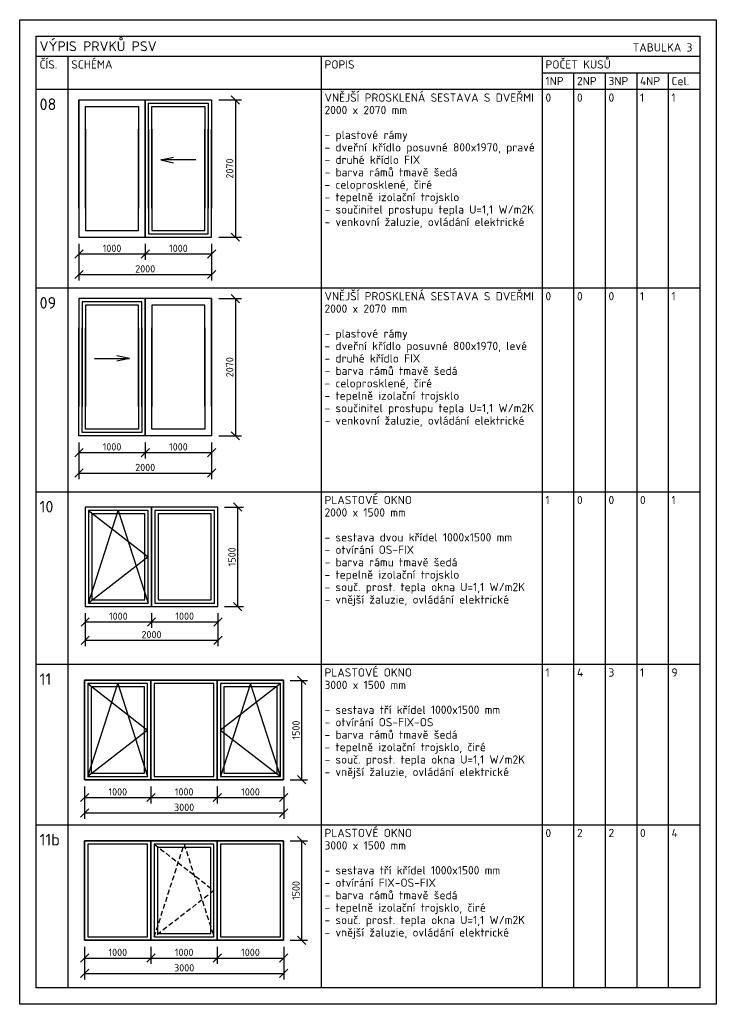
# Model space of a CAD drawing. Header units: millimetres. Extents: x -118752 to 407724, y -73278 to 155058.
# Tile 108 of 256: x -61955 to -51455, y 115672 to 130522. Entities that reach past the tile are written whole.
import ezdxf

# ---------------------------------------------------------------- set-up
doc = ezdxf.new("R2010")
doc.units = ezdxf.units.MM
doc.header["$LTSCALE"] = 10
doc.linetypes.add('DASH', pattern=[0.75, 0.5, -0.25])
for name, color, linetype, lineweight in [('CKKOTY', 3, 'Continuous', 25), ('CKTABULKY', 7, 'Continuous', 25), ('pohledy', 7, 'Continuous', 25)]:
    doc.layers.add(name, color=color, linetype=linetype, lineweight=lineweight)
doc.styles.get("Standard").update_dxf_attribs({"font": 'isocpeur.ttf'})
doc.styles.add('TABULKY', font='isocpeur.ttf')
doc.dimstyles.new('CADKON obrazky', dxfattribs={"dimscale": 50, "dimtxt": 2.2, "dimasz": 2.5, "dimexe": 1.8, "dimexo": 2, "dimgap": 0.6, "dimtad": 1, "dimrnd": 1, "dimtxsty": 'Standard', "dimblk1": 'OBLIQUE', "dimblk2": 'OBLIQUE', "dimsah": 1, "dimcen": 2.5, "dimadec": 1, "dimazin": 2, "dimtfac": 1, "dimtdec": 4, "dimtix": 1, "dimtmove": 2, "dimatfit": 3, "dimldrblk": 'OPEN30', "dimfxl": 5, "dimfxlon": 1, "dimtolj": 1, "dimarcsym": 0})

# ---------------------------------------------------------------- blocks, each defined once
blk = doc.blocks.new('_OBLIQUE')
at = {"color": 0, "linetype": 'ByBlock'}
blk.add_line((-0.5, -0.5), (0.5, 0.5), dxfattribs=at)
blk = doc.blocks.new('*D8494')
at = {"layer": 'CKKOTY', "color": 0, "lineweight": -2}
for p, q in [((-61063, 127142), (-61063, 126899)), ((-60063, 127142), (-60063, 126899)), ((-61063, 126989), (-60063, 126989))]:
    blk.add_line(p, q, dxfattribs=at)
at = {"layer": 'Defpoints', "color": 0}
for p in [(-61063, 127242), (-60063, 127242), (-60063, 126989)]:
    blk.add_point(p, dxfattribs=at)
at = {"layer": 'CKKOTY', "color": 0, "lineweight": -2, "xscale": 125, "yscale": 125, "zscale": 125, "rotation": 180}
blk.add_blockref('_OBLIQUE', (-61063, 126989), dxfattribs=at)
at = {"layer": 'CKKOTY', "color": 0, "lineweight": -2, "xscale": 125, "yscale": 125, "zscale": 125}
blk.add_blockref('_OBLIQUE', (-60063, 126989), dxfattribs=at)
at = {"layer": 'CKKOTY', "color": 0, "insert": (-60563, 127074), "char_height": 110, "attachment_point": 5}
blk.add_mtext('\\A1;1000', dxfattribs=at)
blk = doc.blocks.new('_Open30')
at = {"color": 0, "lineweight": -2}
for p, q in [((-1, 0.27), (0, 0)), ((0, 0), (-1, -0.27)), ((0, 0), (-1, 0))]:
    blk.add_line(p, q, dxfattribs=at)
blk = doc.blocks.new('*D8495')
at = {"layer": 'CKKOTY', "color": 0, "lineweight": -2}
for p, q in [((-60063, 127142), (-60063, 126899)), ((-59063, 127142), (-59063, 126899)), ((-60063, 126989), (-59063, 126989))]:
    blk.add_line(p, q, dxfattribs=at)
at = {"layer": 'Defpoints', "color": 0}
for p in [(-60063, 127242), (-59063, 127242), (-59063, 126989)]:
    blk.add_point(p, dxfattribs=at)
at = {"layer": 'CKKOTY', "color": 0, "lineweight": -2, "xscale": 125, "yscale": 125, "zscale": 125, "rotation": 180}
blk.add_blockref('_OBLIQUE', (-60063, 126989), dxfattribs=at)
at = {"layer": 'CKKOTY', "color": 0, "lineweight": -2, "xscale": 125, "yscale": 125, "zscale": 125}
blk.add_blockref('_OBLIQUE', (-59063, 126989), dxfattribs=at)
at = {"layer": 'CKKOTY', "color": 0, "insert": (-59563, 127074), "char_height": 110, "attachment_point": 5}
blk.add_mtext('\\A1;1000', dxfattribs=at)
blk = doc.blocks.new('*D8496')
at = {"layer": 'CKKOTY', "color": 0, "lineweight": -2}
for p, q in [((-61063, 126929), (-61063, 126589)), ((-59063, 126929), (-59063, 126589)), ((-61063, 126679), (-59063, 126679))]:
    blk.add_line(p, q, dxfattribs=at)
at = {"layer": 'Defpoints', "color": 0}
for p in [(-61063, 127242), (-59063, 127242), (-59063, 126679)]:
    blk.add_point(p, dxfattribs=at)
at = {"layer": 'CKKOTY', "color": 0, "lineweight": -2, "xscale": 125, "yscale": 125, "zscale": 125, "rotation": 180}
blk.add_blockref('_OBLIQUE', (-61063, 126679), dxfattribs=at)
at = {"layer": 'CKKOTY', "color": 0, "lineweight": -2, "xscale": 125, "yscale": 125, "zscale": 125}
blk.add_blockref('_OBLIQUE', (-59063, 126679), dxfattribs=at)
at = {"layer": 'CKKOTY', "color": 0, "insert": (-60063, 126764), "char_height": 110, "attachment_point": 5}
blk.add_mtext('\\A1;2000', dxfattribs=at)
blk = doc.blocks.new('*D8497')
at = {"layer": 'CKKOTY', "color": 0, "lineweight": -2}
for p, q in [((-58954, 129312), (-58614, 129312)), ((-58704, 129312), (-58704, 127242)), ((-58954, 127242), (-58614, 127242))]:
    blk.add_line(p, q, dxfattribs=at)
at = {"layer": 'Defpoints', "color": 0}
for p in [(-59063, 129312), (-59063, 127242), (-58704, 127242)]:
    blk.add_point(p, dxfattribs=at)
at = {"layer": 'CKKOTY', "color": 0, "lineweight": -2, "xscale": 125, "yscale": 125, "zscale": 125}
for p, rotation in [((-58704, 129312), 90), ((-58704, 127242), 270)]:
    blk.add_blockref('_OBLIQUE', p, dxfattribs=dict(at, rotation=rotation))
at = {"layer": 'CKKOTY', "color": 0, "insert": (-58789, 128277), "char_height": 110, "attachment_point": 5, "rotation": 90}
blk.add_mtext('\\A1;2070', dxfattribs=at)
blk = doc.blocks.new('*D8498')
at = {"layer": 'CKKOTY', "color": 0, "lineweight": -2}
for p, q in [((-61063, 124146), (-61063, 123904)), ((-60063, 124146), (-60063, 123904)), ((-61063, 123994), (-60063, 123994))]:
    blk.add_line(p, q, dxfattribs=at)
at = {"layer": 'Defpoints', "color": 0}
for p in [(-61063, 124246), (-60063, 124246), (-60063, 123994)]:
    blk.add_point(p, dxfattribs=at)
at = {"layer": 'CKKOTY', "color": 0, "lineweight": -2, "xscale": 125, "yscale": 125, "zscale": 125, "rotation": 180}
blk.add_blockref('_OBLIQUE', (-61063, 123994), dxfattribs=at)
at = {"layer": 'CKKOTY', "color": 0, "lineweight": -2, "xscale": 125, "yscale": 125, "zscale": 125}
blk.add_blockref('_OBLIQUE', (-60063, 123994), dxfattribs=at)
at = {"layer": 'CKKOTY', "color": 0, "insert": (-60563, 124079), "char_height": 110, "attachment_point": 5}
blk.add_mtext('\\A1;1000', dxfattribs=at)
blk = doc.blocks.new('*D8499')
at = {"layer": 'CKKOTY', "color": 0, "lineweight": -2}
for p, q in [((-60063, 124146), (-60063, 123904)), ((-59063, 124146), (-59063, 123904)), ((-60063, 123994), (-59063, 123994))]:
    blk.add_line(p, q, dxfattribs=at)
at = {"layer": 'Defpoints', "color": 0}
for p in [(-60063, 124246), (-59063, 124246), (-59063, 123994)]:
    blk.add_point(p, dxfattribs=at)
at = {"layer": 'CKKOTY', "color": 0, "lineweight": -2, "xscale": 125, "yscale": 125, "zscale": 125, "rotation": 180}
blk.add_blockref('_OBLIQUE', (-60063, 123994), dxfattribs=at)
at = {"layer": 'CKKOTY', "color": 0, "lineweight": -2, "xscale": 125, "yscale": 125, "zscale": 125}
blk.add_blockref('_OBLIQUE', (-59063, 123994), dxfattribs=at)
at = {"layer": 'CKKOTY', "color": 0, "insert": (-59563, 124079), "char_height": 110, "attachment_point": 5}
blk.add_mtext('\\A1;1000', dxfattribs=at)
blk = doc.blocks.new('*D8500')
at = {"layer": 'CKKOTY', "color": 0, "lineweight": -2}
for p, q in [((-61063, 123934), (-61063, 123594)), ((-59063, 123934), (-59063, 123594)), ((-61063, 123684), (-59063, 123684))]:
    blk.add_line(p, q, dxfattribs=at)
at = {"layer": 'Defpoints', "color": 0}
for p in [(-61063, 124246), (-59063, 124246), (-59063, 123684)]:
    blk.add_point(p, dxfattribs=at)
at = {"layer": 'CKKOTY', "color": 0, "lineweight": -2, "xscale": 125, "yscale": 125, "zscale": 125, "rotation": 180}
blk.add_blockref('_OBLIQUE', (-61063, 123684), dxfattribs=at)
at = {"layer": 'CKKOTY', "color": 0, "lineweight": -2, "xscale": 125, "yscale": 125, "zscale": 125}
blk.add_blockref('_OBLIQUE', (-59063, 123684), dxfattribs=at)
at = {"layer": 'CKKOTY', "color": 0, "insert": (-60063, 123769), "char_height": 110, "attachment_point": 5}
blk.add_mtext('\\A1;2000', dxfattribs=at)
blk = doc.blocks.new('*D8501')
at = {"layer": 'CKKOTY', "color": 0, "lineweight": -2}
for p, q in [((-58954, 126316), (-58614, 126316)), ((-58704, 126316), (-58704, 124246)), ((-58954, 124246), (-58614, 124246))]:
    blk.add_line(p, q, dxfattribs=at)
at = {"layer": 'Defpoints', "color": 0}
for p in [(-59063, 126316), (-59063, 124246), (-58704, 124246)]:
    blk.add_point(p, dxfattribs=at)
at = {"layer": 'CKKOTY', "color": 0, "lineweight": -2, "xscale": 125, "yscale": 125, "zscale": 125}
for p, rotation in [((-58704, 126316), 90), ((-58704, 124246), 270)]:
    blk.add_blockref('_OBLIQUE', p, dxfattribs=dict(at, rotation=rotation))
at = {"layer": 'CKKOTY', "color": 0, "insert": (-58789, 125281), "char_height": 110, "attachment_point": 5, "rotation": 90}
blk.add_mtext('\\A1;2070', dxfattribs=at)
blk = doc.blocks.new('*D8502')
at = {"layer": 'CKKOTY', "color": 0, "lineweight": -2}
for p, q in [((-60968, 121571), (-60968, 121350)), ((-59968, 121571), (-59968, 121350)), ((-60968, 121440), (-59968, 121440))]:
    blk.add_line(p, q, dxfattribs=at)
at = {"layer": 'Defpoints', "color": 0}
for p in [(-60968, 121671), (-59968, 121671), (-59968, 121440)]:
    blk.add_point(p, dxfattribs=at)
at = {"layer": 'CKKOTY', "color": 0, "lineweight": -2, "xscale": 125, "yscale": 125, "zscale": 125, "rotation": 180}
blk.add_blockref('_OBLIQUE', (-60968, 121440), dxfattribs=at)
at = {"layer": 'CKKOTY', "color": 0, "lineweight": -2, "xscale": 125, "yscale": 125, "zscale": 125}
blk.add_blockref('_OBLIQUE', (-59968, 121440), dxfattribs=at)
at = {"layer": 'CKKOTY', "color": 0, "insert": (-60468, 121525), "char_height": 110, "attachment_point": 5}
blk.add_mtext('\\A1;1000', dxfattribs=at)
blk = doc.blocks.new('*D8503')
at = {"layer": 'CKKOTY', "color": 0, "lineweight": -2}
for p, q in [((-59968, 121571), (-59968, 121350)), ((-58968, 121571), (-58968, 121350)), ((-59968, 121440), (-58968, 121440))]:
    blk.add_line(p, q, dxfattribs=at)
at = {"layer": 'Defpoints', "color": 0}
for p in [(-59968, 121671), (-58968, 121671), (-58968, 121440)]:
    blk.add_point(p, dxfattribs=at)
at = {"layer": 'CKKOTY', "color": 0, "lineweight": -2, "xscale": 125, "yscale": 125, "zscale": 125, "rotation": 180}
blk.add_blockref('_OBLIQUE', (-59968, 121440), dxfattribs=at)
at = {"layer": 'CKKOTY', "color": 0, "lineweight": -2, "xscale": 125, "yscale": 125, "zscale": 125}
blk.add_blockref('_OBLIQUE', (-58968, 121440), dxfattribs=at)
at = {"layer": 'CKKOTY', "color": 0, "insert": (-59468, 121525), "char_height": 110, "attachment_point": 5}
blk.add_mtext('\\A1;1000', dxfattribs=at)
blk = doc.blocks.new('*D8504')
at = {"layer": 'CKKOTY', "color": 0, "lineweight": -2}
for p, q in [((-60968, 121413), (-60968, 121073)), ((-58968, 121413), (-58968, 121073)), ((-60968, 121163), (-58968, 121163))]:
    blk.add_line(p, q, dxfattribs=at)
at = {"layer": 'Defpoints', "color": 0}
for p in [(-58968, 121671), (-60968, 121571), (-58968, 121163)]:
    blk.add_point(p, dxfattribs=at)
at = {"layer": 'CKKOTY', "color": 0, "lineweight": -2, "xscale": 125, "yscale": 125, "zscale": 125, "rotation": 180}
blk.add_blockref('_OBLIQUE', (-60968, 121163), dxfattribs=at)
at = {"layer": 'CKKOTY', "color": 0, "lineweight": -2, "xscale": 125, "yscale": 125, "zscale": 125}
blk.add_blockref('_OBLIQUE', (-58968, 121163), dxfattribs=at)
at = {"layer": 'CKKOTY', "color": 0, "insert": (-59968, 121248), "char_height": 110, "attachment_point": 5}
blk.add_mtext('\\A1;2000', dxfattribs=at)
blk = doc.blocks.new('*D8505')
at = {"layer": 'CKKOTY', "color": 0, "lineweight": -2}
for p, q in [((-58868, 123171), (-58580, 123171)), ((-58670, 123171), (-58670, 121671)), ((-58868, 121671), (-58580, 121671))]:
    blk.add_line(p, q, dxfattribs=at)
at = {"layer": 'Defpoints', "color": 0}
for p in [(-58968, 123171), (-58968, 121671), (-58670, 121671)]:
    blk.add_point(p, dxfattribs=at)
at = {"layer": 'CKKOTY', "color": 0, "lineweight": -2, "xscale": 125, "yscale": 125, "zscale": 125}
for p, rotation in [((-58670, 123171), 90), ((-58670, 121671), 270)]:
    blk.add_blockref('_OBLIQUE', p, dxfattribs=dict(at, rotation=rotation))
at = {"layer": 'CKKOTY', "color": 0, "insert": (-58755, 122421), "char_height": 110, "attachment_point": 5, "rotation": 90}
blk.add_mtext('\\A1;1500', dxfattribs=at)
blk = doc.blocks.new('*D8514')
at = {"layer": 'CKKOTY', "color": 0, "lineweight": -2}
for p, q in [((-60976, 118808), (-60976, 118468)), ((-57976, 118808), (-57976, 118468)), ((-60976, 118558), (-57976, 118558))]:
    blk.add_line(p, q, dxfattribs=at)
at = {"layer": 'Defpoints', "color": 0}
for p in [(-60976, 119058), (-57976, 119058), (-57976, 118558)]:
    blk.add_point(p, dxfattribs=at)
at = {"layer": 'CKKOTY', "color": 0, "lineweight": -2, "xscale": 125, "yscale": 125, "zscale": 125, "rotation": 180}
blk.add_blockref('_OBLIQUE', (-60976, 118558), dxfattribs=at)
at = {"layer": 'CKKOTY', "color": 0, "lineweight": -2, "xscale": 125, "yscale": 125, "zscale": 125}
blk.add_blockref('_OBLIQUE', (-57976, 118558), dxfattribs=at)
at = {"layer": 'CKKOTY', "color": 0, "insert": (-59476, 118643), "char_height": 110, "attachment_point": 5}
blk.add_mtext('\\A1;3000', dxfattribs=at)
blk = doc.blocks.new('*D8515')
at = {"layer": 'CKKOTY', "color": 0, "lineweight": -2}
for p, q in [((-60976, 118958), (-60976, 118701)), ((-59976, 118958), (-59976, 118701)), ((-60976, 118791), (-59976, 118791))]:
    blk.add_line(p, q, dxfattribs=at)
at = {"layer": 'Defpoints', "color": 0}
for p in [(-60976, 119058), (-59976, 119058), (-59976, 118791)]:
    blk.add_point(p, dxfattribs=at)
at = {"layer": 'CKKOTY', "color": 0, "lineweight": -2, "xscale": 125, "yscale": 125, "zscale": 125, "rotation": 180}
blk.add_blockref('_OBLIQUE', (-60976, 118791), dxfattribs=at)
at = {"layer": 'CKKOTY', "color": 0, "lineweight": -2, "xscale": 125, "yscale": 125, "zscale": 125}
blk.add_blockref('_OBLIQUE', (-59976, 118791), dxfattribs=at)
at = {"layer": 'CKKOTY', "color": 0, "insert": (-60476, 118876), "char_height": 110, "attachment_point": 5}
blk.add_mtext('\\A1;1000', dxfattribs=at)
blk = doc.blocks.new('*D8516')
at = {"layer": 'CKKOTY', "color": 0, "lineweight": -2}
for p, q in [((-59976, 118958), (-59976, 118701)), ((-58976, 118958), (-58976, 118701)), ((-59976, 118791), (-58976, 118791))]:
    blk.add_line(p, q, dxfattribs=at)
at = {"layer": 'Defpoints', "color": 0}
for p in [(-59976, 119058), (-58976, 119058), (-58976, 118791)]:
    blk.add_point(p, dxfattribs=at)
at = {"layer": 'CKKOTY', "color": 0, "lineweight": -2, "xscale": 125, "yscale": 125, "zscale": 125, "rotation": 180}
blk.add_blockref('_OBLIQUE', (-59976, 118791), dxfattribs=at)
at = {"layer": 'CKKOTY', "color": 0, "lineweight": -2, "xscale": 125, "yscale": 125, "zscale": 125}
blk.add_blockref('_OBLIQUE', (-58976, 118791), dxfattribs=at)
at = {"layer": 'CKKOTY', "color": 0, "insert": (-59476, 118876), "char_height": 110, "attachment_point": 5}
blk.add_mtext('\\A1;1000', dxfattribs=at)
blk = doc.blocks.new('*D8517')
at = {"layer": 'CKKOTY', "color": 0, "lineweight": -2}
for p, q in [((-58976, 118958), (-58976, 118701)), ((-57976, 118958), (-57976, 118701)), ((-58976, 118791), (-57976, 118791))]:
    blk.add_line(p, q, dxfattribs=at)
at = {"layer": 'Defpoints', "color": 0}
for p in [(-58976, 119058), (-57976, 119058), (-57976, 118791)]:
    blk.add_point(p, dxfattribs=at)
at = {"layer": 'CKKOTY', "color": 0, "lineweight": -2, "xscale": 125, "yscale": 125, "zscale": 125, "rotation": 180}
blk.add_blockref('_OBLIQUE', (-58976, 118791), dxfattribs=at)
at = {"layer": 'CKKOTY', "color": 0, "lineweight": -2, "xscale": 125, "yscale": 125, "zscale": 125}
blk.add_blockref('_OBLIQUE', (-57976, 118791), dxfattribs=at)
at = {"layer": 'CKKOTY', "color": 0, "insert": (-58476, 118876), "char_height": 110, "attachment_point": 5}
blk.add_mtext('\\A1;1000', dxfattribs=at)
blk = doc.blocks.new('*D8518')
at = {"layer": 'CKKOTY', "color": 0, "lineweight": -2}
for p, q in [((-57876, 120558), (-57615, 120558)), ((-57705, 120558), (-57705, 119058)), ((-57876, 119058), (-57615, 119058))]:
    blk.add_line(p, q, dxfattribs=at)
at = {"layer": 'Defpoints', "color": 0}
for p in [(-57976, 120558), (-57976, 119058), (-57705, 119058)]:
    blk.add_point(p, dxfattribs=at)
at = {"layer": 'CKKOTY', "color": 0, "lineweight": -2, "xscale": 125, "yscale": 125, "zscale": 125}
for p, rotation in [((-57705, 120558), 90), ((-57705, 119058), 270)]:
    blk.add_blockref('_OBLIQUE', p, dxfattribs=dict(at, rotation=rotation))
at = {"layer": 'CKKOTY', "color": 0, "insert": (-57790, 119808), "char_height": 110, "attachment_point": 5, "rotation": 90}
blk.add_mtext('\\A1;1500', dxfattribs=at)
blk = doc.blocks.new('ABCK_BLKTAB_1457013189_0_1')
at = {"layer": 'CKTABULKY'}
for p, q in [((0, 2.07), (0, 0)), ((1.235, 1.165), (1.427, 1.208)), ((1.764, 1.165), (1.235, 1.165)), ((1.235, 1.165), (1.427, 1.123))]:
    blk.add_line(p, q, dxfattribs=at)
for points in [[(0, 0.44), (0, 2.07), (1, 2.07), (1, 0.44)], [(0.1, 0.44), (0.1, 1.97), (0.9, 1.97), (0.9, 0.44)], [(1, 0.44), (1, 2.07), (2, 2.07), (2, 0.44)], [(1.05, 0.44), (1.05, 2.02), (1.95, 2.02), (1.95, 0.44)], [(1.1, 0.44), (1.1, 1.97), (1.9, 1.97), (1.9, 0.44)], [(0, 1.63), (0, 0), (1, 0), (1, 1.63)], [(0.1, 1.63), (0.1, 0.1), (0.9, 0.1), (0.9, 1.63)], [(1, 1.63), (1, 0), (2, 0), (2, 1.63)], [(1.05, 1.63), (1.05, 0.05), (1.95, 0.05), (1.95, 1.63)], [(1.1, 1.63), (1.1, 0.1), (1.9, 0.1), (1.9, 1.63)]]:
    blk.add_lwpolyline(points, dxfattribs=at)
blk = doc.blocks.new('ABCK_BLKTAB_1457013189_0_3')
at = {"layer": 'CKTABULKY'}
for p, q in [((0, 0), (0, 1.5)), ((0, 1.5), (3, 1.5)), ((3, 1.5), (3, 0)), ((3, 0), (0, 0))]:
    blk.add_line(p, q, dxfattribs=at)
at = {"layer": 'CKTABULKY', "linetype": 'DASH', "ltscale": 15}
for p, q in [((0.05, 1.45), (0.95, 0.75)), ((0.05, 0.05), (0.5, 1.45)), ((0.5, 1.45), (0.95, 0.05)), ((2.95, 1.45), (2.05, 0.75)), ((2.5, 1.45), (2.05, 0.05)), ((2.95, 0.05), (2.5, 1.45)), ((0.95, 0.75), (0.05, 0.05)), ((2.05, 0.75), (2.95, 0.05))]:
    blk.add_line(p, q, dxfattribs=at)
at = {"layer": 'CKTABULKY'}
for points in [[(1, 1.5), (0, 1.5), (0, 0), (1, 0), (1, 1.5)], [(2, 1.5), (1, 1.5), (1, 0), (2, 0), (2, 1.5)], [(3, 1.5), (2, 1.5), (2, 0), (3, 0), (3, 1.5)], [(0.95, 1.45), (0.05, 1.45), (0.05, 0.05), (0.95, 0.05), (0.95, 1.45)], [(0.9, 1.4), (0.1, 1.4), (0.1, 0.1), (0.9, 0.1), (0.9, 1.4)], [(1.95, 1.45), (1.05, 1.45), (1.05, 0.05), (1.95, 0.05), (1.95, 1.45)], [(2.95, 1.45), (2.05, 1.45), (2.05, 0.05), (2.95, 0.05), (2.95, 1.45)], [(2.9, 1.4), (2.1, 1.4), (2.1, 0.1), (2.9, 0.1), (2.9, 1.4)]]:
    blk.add_lwpolyline(points, dxfattribs=at)
blk = doc.blocks.new('ABCK_BLKTAB_1457013189_0_21')
at = {"layer": 'CKTABULKY', "linetype": 'DASH', "ltscale": 15}
for p, q in [((0.05, 1.45), (0.95, 0.75)), ((0.05, 0.05), (0.5, 1.45)), ((0.5, 1.45), (0.95, 0.05)), ((0.95, 0.75), (0.05, 0.05))]:
    blk.add_line(p, q, dxfattribs=at)
at = {"layer": 'CKTABULKY'}
for points in [[(1, 1.5), (0, 1.5), (0, 0), (1, 0), (1, 1.5)], [(2, 1.5), (1, 1.5), (1, 0), (2, 0), (2, 1.5)], [(0.95, 1.45), (0.05, 1.45), (0.05, 0.05), (0.95, 0.05), (0.95, 1.45)], [(0.9, 1.4), (0.1, 1.4), (0.1, 0.1), (0.9, 0.1), (0.9, 1.4)], [(1.95, 1.45), (1.05, 1.45), (1.05, 0.05), (1.95, 0.05), (1.95, 1.45)], [(1.9, 1.4), (1.1, 1.4), (1.1, 0.1), (1.9, 0.1), (1.9, 1.4)]]:
    blk.add_lwpolyline(points, dxfattribs=at)
blk = doc.blocks.new('*D10334')
at = {"layer": 'CKKOTY', "color": 0, "lineweight": -2}
for p, q in [((-57876, 118138), (-57615, 118138)), ((-57705, 118138), (-57705, 116638)), ((-57876, 116638), (-57615, 116638))]:
    blk.add_line(p, q, dxfattribs=at)
at = {"layer": 'Defpoints', "color": 0}
for p in [(-57976, 118138), (-57976, 116638), (-57705, 116638)]:
    blk.add_point(p, dxfattribs=at)
at = {"layer": 'CKKOTY', "color": 0, "lineweight": -2, "xscale": 125, "yscale": 125, "zscale": 125}
for p, rotation in [((-57705, 118138), 90), ((-57705, 116638), 270)]:
    blk.add_blockref('_OBLIQUE', p, dxfattribs=dict(at, rotation=rotation))
at = {"layer": 'CKKOTY', "color": 0, "insert": (-57790, 117388), "char_height": 110, "attachment_point": 5, "rotation": 90}
blk.add_mtext('\\A1;1500', dxfattribs=at)
blk = doc.blocks.new('*D10335')
at = {"layer": 'CKKOTY', "color": 0, "lineweight": -2}
for p, q in [((-60976, 116387), (-60976, 116047)), ((-57976, 116387), (-57976, 116047)), ((-60976, 116137), (-57976, 116137))]:
    blk.add_line(p, q, dxfattribs=at)
at = {"layer": 'Defpoints', "color": 0}
for p in [(-60976, 116638), (-57976, 116638), (-57976, 116137)]:
    blk.add_point(p, dxfattribs=at)
at = {"layer": 'CKKOTY', "color": 0, "lineweight": -2, "xscale": 125, "yscale": 125, "zscale": 125, "rotation": 180}
blk.add_blockref('_OBLIQUE', (-60976, 116137), dxfattribs=at)
at = {"layer": 'CKKOTY', "color": 0, "lineweight": -2, "xscale": 125, "yscale": 125, "zscale": 125}
blk.add_blockref('_OBLIQUE', (-57976, 116137), dxfattribs=at)
at = {"layer": 'CKKOTY', "color": 0, "insert": (-59476, 116222), "char_height": 110, "attachment_point": 5}
blk.add_mtext('\\A1;3000', dxfattribs=at)
blk = doc.blocks.new('*D10336')
at = {"layer": 'CKKOTY', "color": 0, "lineweight": -2}
for p, q in [((-60976, 116538), (-60976, 116280)), ((-59976, 116538), (-59976, 116280)), ((-60976, 116370), (-59976, 116370))]:
    blk.add_line(p, q, dxfattribs=at)
at = {"layer": 'Defpoints', "color": 0}
for p in [(-60976, 116638), (-59976, 116638), (-59976, 116370)]:
    blk.add_point(p, dxfattribs=at)
at = {"layer": 'CKKOTY', "color": 0, "lineweight": -2, "xscale": 125, "yscale": 125, "zscale": 125, "rotation": 180}
blk.add_blockref('_OBLIQUE', (-60976, 116370), dxfattribs=at)
at = {"layer": 'CKKOTY', "color": 0, "lineweight": -2, "xscale": 125, "yscale": 125, "zscale": 125}
blk.add_blockref('_OBLIQUE', (-59976, 116370), dxfattribs=at)
at = {"layer": 'CKKOTY', "color": 0, "insert": (-60476, 116455), "char_height": 110, "attachment_point": 5}
blk.add_mtext('\\A1;1000', dxfattribs=at)
blk = doc.blocks.new('*D10337')
at = {"layer": 'CKKOTY', "color": 0, "lineweight": -2}
for p, q in [((-59976, 116538), (-59976, 116280)), ((-58976, 116538), (-58976, 116280)), ((-59976, 116370), (-58976, 116370))]:
    blk.add_line(p, q, dxfattribs=at)
at = {"layer": 'Defpoints', "color": 0}
for p in [(-59976, 116638), (-58976, 116638), (-58976, 116370)]:
    blk.add_point(p, dxfattribs=at)
at = {"layer": 'CKKOTY', "color": 0, "lineweight": -2, "xscale": 125, "yscale": 125, "zscale": 125, "rotation": 180}
blk.add_blockref('_OBLIQUE', (-59976, 116370), dxfattribs=at)
at = {"layer": 'CKKOTY', "color": 0, "lineweight": -2, "xscale": 125, "yscale": 125, "zscale": 125}
blk.add_blockref('_OBLIQUE', (-58976, 116370), dxfattribs=at)
at = {"layer": 'CKKOTY', "color": 0, "insert": (-59476, 116455), "char_height": 110, "attachment_point": 5}
blk.add_mtext('\\A1;1000', dxfattribs=at)
blk = doc.blocks.new('*D10338')
at = {"layer": 'CKKOTY', "color": 0, "lineweight": -2}
for p, q in [((-58976, 116538), (-58976, 116280)), ((-57976, 116538), (-57976, 116280)), ((-58976, 116370), (-57976, 116370))]:
    blk.add_line(p, q, dxfattribs=at)
at = {"layer": 'Defpoints', "color": 0}
for p in [(-58976, 116638), (-57976, 116638), (-57976, 116370)]:
    blk.add_point(p, dxfattribs=at)
at = {"layer": 'CKKOTY', "color": 0, "lineweight": -2, "xscale": 125, "yscale": 125, "zscale": 125, "rotation": 180}
blk.add_blockref('_OBLIQUE', (-58976, 116370), dxfattribs=at)
at = {"layer": 'CKKOTY', "color": 0, "lineweight": -2, "xscale": 125, "yscale": 125, "zscale": 125}
blk.add_blockref('_OBLIQUE', (-57976, 116370), dxfattribs=at)
at = {"layer": 'CKKOTY', "color": 0, "insert": (-58476, 116455), "char_height": 110, "attachment_point": 5}
blk.add_mtext('\\A1;1000', dxfattribs=at)

msp = doc.modelspace()

# ---------------------------------------------------------------- linework, layer by layer
at = {"layer": 'CKTABULKY', "color": 0, "lineweight": 0}
for p, q in [((-61954.836, 130522.004), (-61954.836, 130022.004)), ((-61954.836, 130522.004), (-61454.836, 130522.004)), ((-51454.836, 130522.004), (-51954.836, 130522.004)), ((-51454.836, 130522.004), (-51454.836, 130022.004))]:
    msp.add_line(p, q, dxfattribs=at)
at = {"layer": 'CKTABULKY', "lineweight": 30}
for p, q in [((-61704.836, 129972.004), (-61362.233, 129972.004)), ((-61362.233, 129972.004), (-55204.836, 129972.004)), ((-61227.02, 129972.004), (-61227.02, 115922.004)), ((-57410.092, 129972.004), (-57410.092, 115922.004)), ((-55204.836, 129972.004), (-51704.836, 129972.004)), ((-54079.836, 129972.004), (-54079.836, 115922.004)), ((-54079.836, 129722.004), (-53604.836, 129722.004)), ((-53604.836, 129722.004), (-53604.836, 115922.004)), ((-53604.836, 129722.004), (-53129.836, 129722.004)), ((-53129.836, 129722.004), (-53129.836, 115922.004)), ((-53129.836, 129722.004), (-52654.836, 129722.004)), ((-52654.836, 129722.004), (-52654.836, 115922.004)), ((-52654.836, 129722.004), (-52179.836, 129722.004)), ((-52179.836, 129722.004), (-52179.836, 115922.004)), ((-52179.836, 129722.004), (-51704.836, 129722.004)), ((-51704.836, 129722.004), (-51704.836, 129472.004)), ((-61704.836, 129472.004), (-51704.836, 129472.004)), ((-61704.836, 126476.609), (-51704.836, 126476.609)), ((-61704.836, 123402.711), (-51704.836, 123402.711)), ((-61704.836, 120801.842), (-51704.836, 120801.842)), ((-61704.836, 118381.278), (-51704.836, 118381.278))]:
    msp.add_line(p, q, dxfattribs=at)
at = {"layer": 'CKTABULKY'}
for p, q in [((-60976.244, 116637.822), (-60976.244, 118137.822)), ((-60976.244, 118137.822), (-57976.244, 118137.822)), ((-57976.244, 118137.822), (-57976.244, 116637.822)), ((-57976.244, 116637.822), (-60976.244, 116637.822))]:
    msp.add_line(p, q, dxfattribs=at)
at = {"layer": 'CKTABULKY', "linetype": 'DASH', "ltscale": 15}
for p, q in [((-59926.244, 118087.822), (-59026.244, 117387.822)), ((-59926.244, 116687.822), (-59476.244, 118087.822)), ((-59476.244, 118087.822), (-59026.244, 116687.822)), ((-59026.244, 117387.822), (-59926.244, 116687.822))]:
    msp.add_line(p, q, dxfattribs=at)
at = {"layer": 'CKTABULKY'}
for points in [[(-59976.244, 118137.822), (-60976.244, 118137.822), (-60976.244, 116637.822), (-59976.244, 116637.822), (-59976.244, 118137.822)], [(-60026.244, 118087.822), (-60926.244, 118087.822), (-60926.244, 116687.822), (-60026.244, 116687.822), (-60026.244, 118087.822)], [(-58976.244, 118137.822), (-59976.244, 118137.822), (-59976.244, 116637.822), (-58976.244, 116637.822), (-58976.244, 118137.822)], [(-59026.244, 118087.822), (-59926.244, 118087.822), (-59926.244, 116687.822), (-59026.244, 116687.822), (-59026.244, 118087.822)], [(-57976.244, 118137.822), (-58976.244, 118137.822), (-58976.244, 116637.822), (-57976.244, 116637.822), (-57976.244, 118137.822)], [(-58026.244, 118087.822), (-58926.244, 118087.822), (-58926.244, 116687.822), (-58026.244, 116687.822), (-58026.244, 118087.822)], [(-59076.244, 118037.822), (-59876.244, 118037.822), (-59876.244, 116737.822), (-59076.244, 116737.822), (-59076.244, 118037.822)]]:
    msp.add_lwpolyline(points, dxfattribs=at)
at = {"layer": 'Defpoints'}
msp.add_lwpolyline([(-61954.836, 130522.004), (-51454.836, 130522.004), (-51454.836, 115672.004), (-61954.836, 115672.004)], close=True, dxfattribs=at)
at = {"layer": 'pohledy'}
msp.add_lwpolyline([(-61704.836, 130272.004), (-51704.836, 130272.004), (-51704.836, 115922.004), (-61704.836, 115922.004)], close=True, dxfattribs=at)

# ---------------------------------------------------------------- block references
at = {"layer": 'CKTABULKY', "yscale": 1000, "zscale": 1000}
for name, p, xscale in [('ABCK_BLKTAB_1457013189_0_1', (-61063.02, 127241.777), 1000), ('ABCK_BLKTAB_1457013189_0_1', (-59063.02, 124246.382), -1000), ('ABCK_BLKTAB_1457013189_0_21', (-60968.498, 121671.246), 1000), ('ABCK_BLKTAB_1457013189_0_3', (-60976.244, 119058.387), 1000)]:
    msp.add_blockref(name, p, dxfattribs=dict(at, xscale=xscale))

# ---------------------------------------------------------------- texts
at = {"layer": 'CKTABULKY', "color": 6, "style": 'TABULKY'}
msp.add_text('VÝPIS PRVKŮ PSV', height=150, dxfattribs=at).set_placement((-61654.836, 130047.004))
at = {"layer": 'CKTABULKY', "style": 'TABULKY'}
for s, height, p in [('TABULKA 3', 125, (-52713.877, 130041.592)), ('ČÍS.', 125, (-61654.836, 129784.504)), ('SCHÉMA', 125, (-61177.02, 129784.504)), ('POPIS', 125, (-57360.092, 129784.504)), ('POČET KUSŮ', 125, (-54029.836, 129784.504)), ('1NP', 125, (-54029.836, 129534.504)), ('2NP', 125, (-53554.836, 129534.504)), ('3NP', 125, (-53079.836, 129534.504)), ('4NP', 125, (-52604.836, 129534.504)), ('Cel.', 125, (-52129.836, 129534.504)), ('VNĚJŠÍ PROSKLENÁ SESTAVA S DVEŘMI^M', 125, (-57360.092, 129284.504)), ('0', 125, (-54029.836, 129284.504)), ('0', 125, (-53554.836, 129284.504)), ('0', 125, (-53079.836, 129284.504)), ('1', 125, (-52604.836, 129284.504)), ('1', 125, (-52129.836, 129284.504)), ('08', 175, (-61654.836, 129159.189)), ('2000 x 2070 mm^M', 125, (-57360.092, 129097.004)), ('- plastové rámy', 125, (-57360.092, 128722.004)), ('- dveřní křídlo posuvné 800x1970, pravé^M', 125, (-57360.092, 128534.504)), ('- druhé křídlo FIX^M', 125, (-57360.092, 128347.004)), ('- barva rámů tmavě šedá^M', 125, (-57360.092, 128159.504)), ('- celoprosklené, čiré^M', 125, (-57360.092, 127972.004)), ('- tepelně izolační trojsklo^M', 125, (-57360.092, 127784.504)), ('- součinitel prostupu tepla U=1,1 W/m2K^M', 125, (-57360.092, 127597.004)), ('- venkovní žaluzie, ovládání elektrické', 125, (-57360.092, 127409.504)), ('VNĚJŠÍ PROSKLENÁ SESTAVA S DVEŘMI^M', 125, (-57360.092, 126289.109)), ('0', 125, (-54029.836, 126289.109)), ('0', 125, (-53554.836, 126289.109)), ('0', 125, (-53079.836, 126289.109)), ('1', 125, (-52604.836, 126289.109)), ('1', 125, (-52129.836, 126289.109)), ('09', 175, (-61654.836, 126163.794)), ('2000 x 2070 mm^M', 125, (-57360.092, 126101.609)), ('- plastové rámy', 125, (-57360.092, 125726.609)), ('- dveřní křídlo posuvné 800x1970, levé', 125, (-57360.092, 125539.109)), ('- druhé křídlo FIX^M', 125, (-57360.092, 125351.609)), ('- barva rámů tmavě šedá^M', 125, (-57360.092, 125164.109)), ('- celoprosklené, čiré^M', 125, (-57360.092, 124976.609)), ('- tepelně izolační trojsklo^M', 125, (-57360.092, 124789.109)), ('- součinitel prostupu tepla U=1,1 W/m2K^M', 125, (-57360.092, 124601.609)), ('- venkovní žaluzie, ovládání elektrické', 125, (-57360.092, 124414.109)), ('10', 175, (-61654.836, 123089.896)), ('PLASTOVÉ OKNO ^M', 125, (-57360.092, 123215.211)), ('1', 125, (-54029.836, 123215.211)), ('0', 125, (-53554.836, 123215.211)), ('0', 125, (-53079.836, 123215.211)), ('0', 125, (-52604.836, 123215.211)), ('1', 125, (-52129.836, 123215.211)), ('2000 x 1500 mm^M', 125, (-57360.092, 123027.711)), ('- sestava dvou křídel 1000x1500 mm^M', 125, (-57360.092, 122652.711)), ('- otvírání OS-FIX^M', 125, (-57360.092, 122465.211)), ('- barva rámu tmavě šedá^M', 125, (-57360.092, 122277.711)), ('- tepelně izolační trojsklo^M', 125, (-57360.092, 122090.211)), ('- souč. prost. tepla okna U=1,1 W/m2K^M', 125, (-57360.092, 121902.711)), ('- vnější žaluzie, ovládání elektrické', 125, (-57360.092, 121715.211)), ('PLASTOVÉ OKNO ^M', 125, (-57360.092, 120614.342)), ('1', 125, (-54029.836, 120614.342)), ('4', 125, (-53554.836, 120614.342)), ('3', 125, (-53079.836, 120614.342)), ('1', 125, (-52604.836, 120614.342)), ('9', 125, (-52129.836, 120614.342)), ('11', 175, (-61654.836, 120489.027)), ('3000 x 1500 mm^M', 125, (-57360.092, 120426.842)), ('- sestava tří křídel 1000x1500 mm^M', 125, (-57360.092, 120051.842)), ('- otvírání OS-FIX-OS^M', 125, (-57360.092, 119864.342)), ('- barva rámů tmavě šedá^M', 125, (-57360.092, 119676.842)), ('- tepelně izolační trojsklo, čiré^M', 125, (-57360.092, 119489.342)), ('- souč. prost. tepla okna U=1,1 W/m2K^M', 125, (-57360.092, 119301.842)), ('- vnější žaluzie, ovládání elektrické', 125, (-57360.092, 119114.342)), ('PLASTOVÉ OKNO ^M', 125, (-57360.092, 118193.778)), ('11b', 175, (-61654.836, 118068.463)), ('0', 125, (-54029.836, 118193.778)), ('2', 125, (-53554.836, 118193.778)), ('2', 125, (-53079.836, 118193.778)), ('0', 125, (-52604.836, 118193.778)), ('4', 125, (-52129.836, 118193.778)), ('3000 x 1500 mm^M', 125, (-57360.092, 118006.278)), ('- sestava tří křídel 1000x1500 mm^M', 125, (-57360.092, 117631.278)), ('- otvírání FIX-OS-FIX', 125, (-57360.092, 117443.778)), ('- barva rámů tmavě šedá^M', 125, (-57360.092, 117256.278)), ('- tepelně izolační trojsklo, čiré^M', 125, (-57360.092, 117068.778)), ('- souč. prost. tepla okna U=1,1 W/m2K^M', 125, (-57360.092, 116881.278)), ('- vnější žaluzie, ovládání elektrické', 125, (-57360.092, 116693.778))]:
    msp.add_text(s, height=height, dxfattribs=at).set_placement(p)

# ---------------------------------------------------------------- dimensions: what is measured, and where the dimension line sits
at = {"layer": 'CKKOTY'}
for base, p1, p2, picture, middle in [((-58704.248, 127241.777), (-59063.02, 129311.777), (-59063.02, 127241.777), '*D8497', (-58789.248, 128276.777)), ((-58704.248, 124246.382), (-59063.02, 126316.382), (-59063.02, 124246.382), '*D8501', (-58789.248, 125281.382)), ((-58670.416, 121671.246), (-58968.498, 123171.246), (-58968.498, 121671.246), '*D8505', (-58755.416, 122421.246)), ((-57704.99, 119058.387), (-57976.244, 120558.387), (-57976.244, 119058.387), '*D8518', (-57789.99, 119808.387)), ((-57704.99, 116637.822), (-57976.244, 118137.822), (-57976.244, 116637.822), '*D10334', (-57789.99, 117387.822))]:
    dim = msp.add_linear_dim(base=base, p1=p1, p2=p2, angle=90, dimstyle='CADKON obrazky', dxfattribs=at)
    dim.commit()
    dim.dimension.update_dxf_attribs({"geometry": picture, "text_midpoint": middle})
for base, p1, p2, picture, middle in [((-60063.02, 126989.072), (-61063.02, 127241.777), (-60063.02, 127241.777), '*D8494', (-60563.02, 127074.072)), ((-59063.02, 126678.897), (-61063.02, 127241.777), (-59063.02, 127241.777), '*D8496', (-60063.02, 126763.897)), ((-60063.02, 123993.677), (-61063.02, 124246.382), (-60063.02, 124246.382), '*D8498', (-60563.02, 124078.677)), ((-59063.02, 123683.502), (-61063.02, 124246.382), (-59063.02, 124246.382), '*D8500', (-60063.02, 123768.502)), ((-59968.498, 121439.504), (-60968.498, 121671.246), (-59968.498, 121671.246), '*D8502', (-60468.498, 121524.504)), ((-58968.498, 121162.821), (-60968.498, 121571.246), (-58968.498, 121671.246), '*D8504', (-59968.498, 121247.821)), ((-57976.244, 118558.041), (-60976.244, 119058.387), (-57976.244, 119058.387), '*D8514', (-59476.244, 118643.041)), ((-59976.244, 118790.578), (-60976.244, 119058.387), (-59976.244, 119058.387), '*D8515', (-60476.244, 118875.578)), ((-57976.244, 116137.477), (-60976.244, 116637.822), (-57976.244, 116637.822), '*D10335', (-59476.244, 116222.477)), ((-59976.244, 116370.013), (-60976.244, 116637.822), (-59976.244, 116637.822), '*D10336', (-60476.244, 116455.013))]:
    dim = msp.add_linear_dim(base=base, p1=p1, p2=p2, dimstyle='CADKON obrazky', dxfattribs=at)
    dim.commit()
    dim.dimension.update_dxf_attribs({"geometry": picture, "text_midpoint": middle})
for base, p1, p2, picture, middle in [((-59063.02, 126989.072), (-60063.02, 127241.777), (-59063.02, 127241.777), '*D8495', (-59563.02, 127074.072)), ((-59063.02, 123993.677), (-60063.02, 124246.382), (-59063.02, 124246.382), '*D8499', (-59563.02, 124078.677)), ((-58968.498, 121439.504), (-59968.498, 121671.246), (-58968.498, 121671.246), '*D8503', (-59468.498, 121524.504)), ((-58976.244, 118790.578), (-59976.244, 119058.387), (-58976.244, 119058.387), '*D8516', (-59476.244, 118875.578)), ((-57976.244, 118790.578), (-58976.244, 119058.387), (-57976.244, 119058.387), '*D8517', (-58476.244, 118875.578)), ((-58976.244, 116370.013), (-59976.244, 116637.822), (-58976.244, 116637.822), '*D10337', (-59476.244, 116455.013)), ((-57976.244, 116370.013), (-58976.244, 116637.822), (-57976.244, 116637.822), '*D10338', (-58476.244, 116455.013))]:
    dim = msp.add_linear_dim(base=base, p1=p1, p2=p2, dimstyle='CADKON obrazky', override={"dimtmove": 2}, dxfattribs=at)
    dim.commit()
    dim.dimension.update_dxf_attribs({"geometry": picture, "text_midpoint": middle})

doc.saveas('drawing.dxf')
